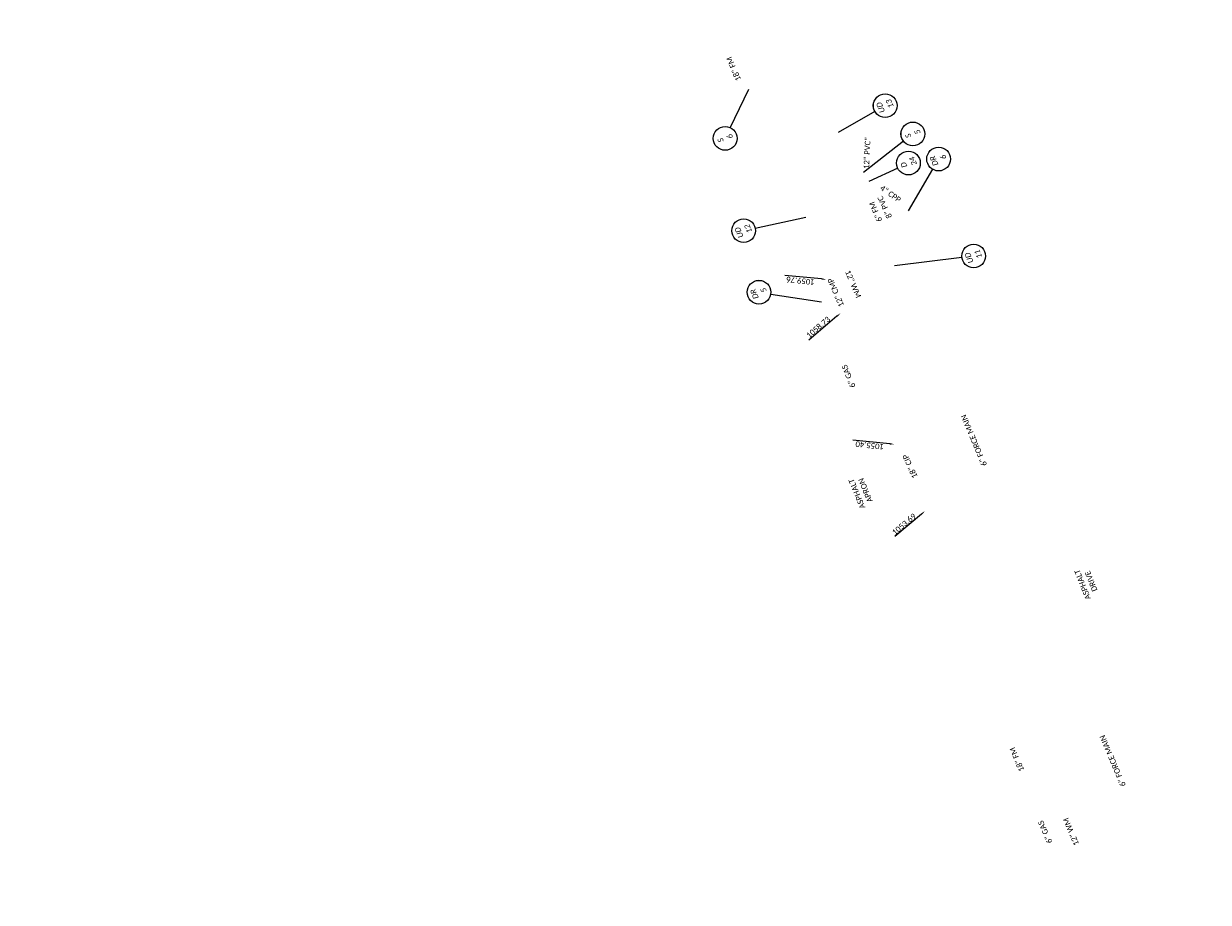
# Model space of a CAD drawing. Header units: feet. Extents: x -5 to 2247819, y -3 to 598692.
# Tile 15 of 84: x 2245552 to 2246151, y 595387 to 595831. Entities that reach past the tile are written whole.
import ezdxf
from ezdxf import colors
from ezdxf.entities.mleader import LeaderData, LeaderLine
from ezdxf.enums import TextEntityAlignment as Align
from ezdxf.math import Vec2, Vec3

# ---------------------------------------------------------------- set-up
doc = ezdxf.new("R2010")
doc.units = ezdxf.units.FT
doc.header["$MEASUREMENT"] = 0
for name, color, linetype in [('DR_X_Text', 7, 'Continuous'), ('PV_X_Text', 7, 'Continuous'), ('TX_P_20', 7, 'Continuous'), ('UT_X_Gas_Text', 7, 'Continuous'), ('UT_X_Sanitary_Text', 7, 'Continuous'), ('UT_X_Water_Text', 7, 'Continuous')]:
    doc.layers.add(name, color=color, linetype=linetype)
doc.styles.add('P_Slanted_Normal', font='calibrii.ttf', dxfattribs={"height": 0.14})
doc.styles.add('Slanted-Normal', font='font31.shx', dxfattribs={"height": 0.14})
doc.styles.add('X_Straight_Normal', font='calibril.ttf', dxfattribs={"height": 0.14})

# ---------------------------------------------------------------- blocks, each defined once
blk = doc.blocks.new('*U1075')
blk.add_wipeout([(-0.298, 0.023), (-0.295, 0.045), (-0.291, 0.07), (-0.285, 0.091), (-0.277, 0.112), (-0.268, 0.133), (-0.257, 0.153), (-0.245, 0.172), (-0.234, 0.186), (-0.221, 0.202), (-0.206, 0.217), (-0.188, 0.233), (-0.172, 0.245), (-0.158, 0.254), (-0.142, 0.263), (-0.124, 0.272), (-0.105, 0.28), (-0.084, 0.287), (-0.058, 0.293), (-0.036, 0.297), (-0.012, 0.299), (0, 0.299), (0.022, 0.298), (0.043, 0.296), (0.069, 0.291), (0.09, 0.285), (0.111, 0.278), (0.135, 0.266), (0.153, 0.256), (0.17, 0.246), (0.187, 0.233), (0.203, 0.219), (0.217, 0.205), (0.23, 0.191), (0.24, 0.178), (0.253, 0.159), (0.264, 0.141), (0.273, 0.122), (0.281, 0.103), (0.286, 0.086), (0.291, 0.068), (0.294, 0.053), (0.297, 0.037), (0.298, 0.018), (0.299, 0), (0.298, -0.02), (0.296, -0.04), (0.293, -0.059), (0.289, -0.076), (0.284, -0.093), (0.278, -0.109), (0.272, -0.123), (0.263, -0.141), (0.254, -0.157), (0.245, -0.171), (0.232, -0.188), (0.22, -0.202), (0.211, -0.211), (0.198, -0.224), (0.188, -0.232), (0.172, -0.244), (0.151, -0.258), (0.129, -0.27), (0.112, -0.277), (0.094, -0.284), (0.07, -0.291), (0.057, -0.293), (0.038, -0.296), (0.025, -0.298), (0.011, -0.299), (0, -0.299), (-0.006, -0.299), (-0.018, -0.298), (-0.028, -0.298), (-0.04, -0.296), (-0.052, -0.294), (-0.064, -0.292), (-0.077, -0.289), (-0.092, -0.284), (-0.115, -0.276), (-0.135, -0.267), (-0.15, -0.258), (-0.168, -0.247), (-0.182, -0.237), (-0.199, -0.223), (-0.218, -0.204), (-0.232, -0.189), (-0.246, -0.17), (-0.255, -0.155), (-0.266, -0.137), (-0.275, -0.118), (-0.283, -0.097), (-0.29, -0.074), (-0.294, -0.054), (-0.297, -0.033), (-0.299, -0.015), (-0.299, 0)])
at = {"flags": 128}
blk.add_lwpolyline([(-0.154, -0.258), (-0.822, -1.376)], dxfattribs=at)
blk.add_circle((0, 0), 0.3)
at = {"style": 'Slanted-Normal', "flags": 8}
for tag, p in [('ITEMTYPE', (0, 0.125)), ('ITEMNUMBER', (0, -0.125))]:
    blk.add_attdef(tag, text='', height=0.14, dxfattribs=at).set_placement(p, align=Align.MIDDLE_CENTER)
blk = doc.blocks.new('*U1074')
blk.add_wipeout([(-0.298, 0.023), (-0.295, 0.045), (-0.291, 0.07), (-0.285, 0.091), (-0.277, 0.112), (-0.268, 0.133), (-0.257, 0.153), (-0.245, 0.172), (-0.234, 0.186), (-0.221, 0.202), (-0.206, 0.217), (-0.188, 0.233), (-0.172, 0.245), (-0.158, 0.254), (-0.142, 0.263), (-0.124, 0.272), (-0.105, 0.28), (-0.084, 0.287), (-0.058, 0.293), (-0.036, 0.297), (-0.012, 0.299), (0, 0.299), (0.022, 0.298), (0.043, 0.296), (0.069, 0.291), (0.09, 0.285), (0.111, 0.278), (0.135, 0.266), (0.153, 0.256), (0.17, 0.246), (0.187, 0.233), (0.203, 0.219), (0.217, 0.205), (0.23, 0.191), (0.24, 0.178), (0.253, 0.159), (0.264, 0.141), (0.273, 0.122), (0.281, 0.103), (0.286, 0.086), (0.291, 0.068), (0.294, 0.053), (0.297, 0.037), (0.298, 0.018), (0.299, 0), (0.298, -0.02), (0.296, -0.04), (0.293, -0.059), (0.289, -0.076), (0.284, -0.093), (0.278, -0.109), (0.272, -0.123), (0.263, -0.141), (0.254, -0.157), (0.245, -0.171), (0.232, -0.188), (0.22, -0.202), (0.211, -0.211), (0.198, -0.224), (0.188, -0.232), (0.172, -0.244), (0.151, -0.258), (0.129, -0.27), (0.112, -0.277), (0.094, -0.284), (0.07, -0.291), (0.057, -0.293), (0.038, -0.296), (0.025, -0.298), (0.011, -0.299), (0, -0.299), (-0.006, -0.299), (-0.018, -0.298), (-0.028, -0.298), (-0.04, -0.296), (-0.052, -0.294), (-0.064, -0.292), (-0.077, -0.289), (-0.092, -0.284), (-0.115, -0.276), (-0.135, -0.267), (-0.15, -0.258), (-0.168, -0.247), (-0.182, -0.237), (-0.199, -0.223), (-0.218, -0.204), (-0.232, -0.189), (-0.246, -0.17), (-0.255, -0.155), (-0.266, -0.137), (-0.275, -0.118), (-0.283, -0.097), (-0.29, -0.074), (-0.294, -0.054), (-0.297, -0.033), (-0.299, -0.015), (-0.299, 0)])
at = {"flags": 128}
blk.add_lwpolyline([(-0.183, 0.238), (-0.927, 1.206)], dxfattribs=at)
blk.add_circle((0, 0), 0.3)
at = {"style": 'Slanted-Normal', "flags": 8}
for tag, p in [('ITEMTYPE', (0, 0.125)), ('ITEMNUMBER', (0, -0.125))]:
    blk.add_attdef(tag, text='', height=0.14, dxfattribs=at).set_placement(p, align=Align.MIDDLE_CENTER)
blk = doc.blocks.new('*U1088')
blk.add_wipeout([(-0.298, 0.023), (-0.295, 0.045), (-0.291, 0.07), (-0.285, 0.091), (-0.277, 0.112), (-0.268, 0.133), (-0.257, 0.153), (-0.245, 0.172), (-0.234, 0.186), (-0.221, 0.202), (-0.206, 0.217), (-0.188, 0.233), (-0.172, 0.245), (-0.158, 0.254), (-0.142, 0.263), (-0.124, 0.272), (-0.105, 0.28), (-0.084, 0.287), (-0.058, 0.293), (-0.036, 0.297), (-0.012, 0.299), (0, 0.299), (0.022, 0.298), (0.043, 0.296), (0.069, 0.291), (0.09, 0.285), (0.111, 0.278), (0.135, 0.266), (0.153, 0.256), (0.17, 0.246), (0.187, 0.233), (0.203, 0.219), (0.217, 0.205), (0.23, 0.191), (0.24, 0.178), (0.253, 0.159), (0.264, 0.141), (0.273, 0.122), (0.281, 0.103), (0.286, 0.086), (0.291, 0.068), (0.294, 0.053), (0.297, 0.037), (0.298, 0.018), (0.299, 0), (0.298, -0.02), (0.296, -0.04), (0.293, -0.059), (0.289, -0.076), (0.284, -0.093), (0.278, -0.109), (0.272, -0.123), (0.263, -0.141), (0.254, -0.157), (0.245, -0.171), (0.232, -0.188), (0.22, -0.202), (0.211, -0.211), (0.198, -0.224), (0.188, -0.232), (0.172, -0.244), (0.151, -0.258), (0.129, -0.27), (0.112, -0.277), (0.094, -0.284), (0.07, -0.291), (0.057, -0.293), (0.038, -0.296), (0.025, -0.298), (0.011, -0.299), (0, -0.299), (-0.006, -0.299), (-0.018, -0.298), (-0.028, -0.298), (-0.04, -0.296), (-0.052, -0.294), (-0.064, -0.292), (-0.077, -0.289), (-0.092, -0.284), (-0.115, -0.276), (-0.135, -0.267), (-0.15, -0.258), (-0.168, -0.247), (-0.182, -0.237), (-0.199, -0.223), (-0.218, -0.204), (-0.232, -0.189), (-0.246, -0.17), (-0.255, -0.155), (-0.266, -0.137), (-0.275, -0.118), (-0.283, -0.097), (-0.29, -0.074), (-0.294, -0.054), (-0.297, -0.033), (-0.299, -0.015), (-0.299, 0)])
at = {"flags": 128}
blk.add_lwpolyline([(-0.082, 0.288), (-0.434, 1.521)], dxfattribs=at)
blk.add_circle((0, 0), 0.3)
at = {"style": 'Slanted-Normal', "flags": 8}
for tag, p in [('ITEMTYPE', (0, 0.125)), ('ITEMNUMBER', (0, -0.125))]:
    blk.add_attdef(tag, text='', height=0.14, dxfattribs=at).set_placement(p, align=Align.MIDDLE_CENTER)
blk = doc.blocks.new('*U1090')
blk.add_wipeout([(-0.298, 0.023), (-0.295, 0.045), (-0.291, 0.07), (-0.285, 0.091), (-0.277, 0.112), (-0.268, 0.133), (-0.257, 0.153), (-0.245, 0.172), (-0.234, 0.186), (-0.221, 0.202), (-0.206, 0.217), (-0.188, 0.233), (-0.172, 0.245), (-0.158, 0.254), (-0.142, 0.263), (-0.124, 0.272), (-0.105, 0.28), (-0.084, 0.287), (-0.058, 0.293), (-0.036, 0.297), (-0.012, 0.299), (0, 0.299), (0.022, 0.298), (0.043, 0.296), (0.069, 0.291), (0.09, 0.285), (0.111, 0.278), (0.135, 0.266), (0.153, 0.256), (0.17, 0.246), (0.187, 0.233), (0.203, 0.219), (0.217, 0.205), (0.23, 0.191), (0.24, 0.178), (0.253, 0.159), (0.264, 0.141), (0.273, 0.122), (0.281, 0.103), (0.286, 0.086), (0.291, 0.068), (0.294, 0.053), (0.297, 0.037), (0.298, 0.018), (0.299, 0), (0.298, -0.02), (0.296, -0.04), (0.293, -0.059), (0.289, -0.076), (0.284, -0.093), (0.278, -0.109), (0.272, -0.123), (0.263, -0.141), (0.254, -0.157), (0.245, -0.171), (0.232, -0.188), (0.22, -0.202), (0.211, -0.211), (0.198, -0.224), (0.188, -0.232), (0.172, -0.244), (0.151, -0.258), (0.129, -0.27), (0.112, -0.277), (0.094, -0.284), (0.07, -0.291), (0.057, -0.293), (0.038, -0.296), (0.025, -0.298), (0.011, -0.299), (0, -0.299), (-0.006, -0.299), (-0.018, -0.298), (-0.028, -0.298), (-0.04, -0.296), (-0.052, -0.294), (-0.064, -0.292), (-0.077, -0.289), (-0.092, -0.284), (-0.115, -0.276), (-0.135, -0.267), (-0.15, -0.258), (-0.168, -0.247), (-0.182, -0.237), (-0.199, -0.223), (-0.218, -0.204), (-0.232, -0.189), (-0.246, -0.17), (-0.255, -0.155), (-0.266, -0.137), (-0.275, -0.118), (-0.283, -0.097), (-0.29, -0.074), (-0.294, -0.054), (-0.297, -0.033), (-0.299, -0.015), (-0.299, 0)])
at = {"flags": 128}
blk.add_lwpolyline([(0.202, -0.222), (0.931, -1.021)], dxfattribs=at)
blk.add_circle((0, 0), 0.3)
at = {"style": 'Slanted-Normal', "flags": 8}
for tag, p in [('ITEMTYPE', (0, 0.125)), ('ITEMNUMBER', (0, -0.125))]:
    blk.add_attdef(tag, text='', height=0.14, dxfattribs=at).set_placement(p, align=Align.MIDDLE_CENTER)
blk = doc.blocks.new('*U1141')
blk.add_wipeout([(-0.298, 0.023), (-0.295, 0.045), (-0.291, 0.07), (-0.285, 0.091), (-0.277, 0.112), (-0.268, 0.133), (-0.257, 0.153), (-0.245, 0.172), (-0.234, 0.186), (-0.221, 0.202), (-0.206, 0.217), (-0.188, 0.233), (-0.172, 0.245), (-0.158, 0.254), (-0.142, 0.263), (-0.124, 0.272), (-0.105, 0.28), (-0.084, 0.287), (-0.058, 0.293), (-0.036, 0.297), (-0.012, 0.299), (0, 0.299), (0.022, 0.298), (0.043, 0.296), (0.069, 0.291), (0.09, 0.285), (0.111, 0.278), (0.135, 0.266), (0.153, 0.256), (0.17, 0.246), (0.187, 0.233), (0.203, 0.219), (0.217, 0.205), (0.23, 0.191), (0.24, 0.178), (0.253, 0.159), (0.264, 0.141), (0.273, 0.122), (0.281, 0.103), (0.286, 0.086), (0.291, 0.068), (0.294, 0.053), (0.297, 0.037), (0.298, 0.018), (0.299, 0), (0.298, -0.02), (0.296, -0.04), (0.293, -0.059), (0.289, -0.076), (0.284, -0.093), (0.278, -0.109), (0.272, -0.123), (0.263, -0.141), (0.254, -0.157), (0.245, -0.171), (0.232, -0.188), (0.22, -0.202), (0.211, -0.211), (0.198, -0.224), (0.188, -0.232), (0.172, -0.244), (0.151, -0.258), (0.129, -0.27), (0.112, -0.277), (0.094, -0.284), (0.07, -0.291), (0.057, -0.293), (0.038, -0.296), (0.025, -0.298), (0.011, -0.299), (0, -0.299), (-0.006, -0.299), (-0.018, -0.298), (-0.028, -0.298), (-0.04, -0.296), (-0.052, -0.294), (-0.064, -0.292), (-0.077, -0.289), (-0.092, -0.284), (-0.115, -0.276), (-0.135, -0.267), (-0.15, -0.258), (-0.168, -0.247), (-0.182, -0.237), (-0.199, -0.223), (-0.218, -0.204), (-0.232, -0.189), (-0.246, -0.17), (-0.255, -0.155), (-0.266, -0.137), (-0.275, -0.118), (-0.283, -0.097), (-0.29, -0.074), (-0.294, -0.054), (-0.297, -0.033), (-0.299, -0.015), (-0.299, 0)])
at = {"flags": 128}
blk.add_lwpolyline([(-0.015, 0.3), (-0.057, 1.104)], dxfattribs=at)
blk.add_circle((0, 0), 0.3)
at = {"style": 'Slanted-Normal', "flags": 8}
for tag, p in [('ITEMTYPE', (0, 0.125)), ('ITEMNUMBER', (0, -0.125))]:
    blk.add_attdef(tag, text='', height=0.14, dxfattribs=at).set_placement(p, align=Align.MIDDLE_CENTER)
blk = doc.blocks.new('*U1197')
blk.add_wipeout([(-0.298, 0.023), (-0.295, 0.045), (-0.291, 0.07), (-0.285, 0.091), (-0.277, 0.112), (-0.268, 0.133), (-0.257, 0.153), (-0.245, 0.172), (-0.234, 0.186), (-0.221, 0.202), (-0.206, 0.217), (-0.188, 0.233), (-0.172, 0.245), (-0.158, 0.254), (-0.142, 0.263), (-0.124, 0.272), (-0.105, 0.28), (-0.084, 0.287), (-0.058, 0.293), (-0.036, 0.297), (-0.012, 0.299), (0, 0.299), (0.022, 0.298), (0.043, 0.296), (0.069, 0.291), (0.09, 0.285), (0.111, 0.278), (0.135, 0.266), (0.153, 0.256), (0.17, 0.246), (0.187, 0.233), (0.203, 0.219), (0.217, 0.205), (0.23, 0.191), (0.24, 0.178), (0.253, 0.159), (0.264, 0.141), (0.273, 0.122), (0.281, 0.103), (0.286, 0.086), (0.291, 0.068), (0.294, 0.053), (0.297, 0.037), (0.298, 0.018), (0.299, 0), (0.298, -0.02), (0.296, -0.04), (0.293, -0.059), (0.289, -0.076), (0.284, -0.093), (0.278, -0.109), (0.272, -0.123), (0.263, -0.141), (0.254, -0.157), (0.245, -0.171), (0.232, -0.188), (0.22, -0.202), (0.211, -0.211), (0.198, -0.224), (0.188, -0.232), (0.172, -0.244), (0.151, -0.258), (0.129, -0.27), (0.112, -0.277), (0.094, -0.284), (0.07, -0.291), (0.057, -0.293), (0.038, -0.296), (0.025, -0.298), (0.011, -0.299), (0, -0.299), (-0.006, -0.299), (-0.018, -0.298), (-0.028, -0.298), (-0.04, -0.296), (-0.052, -0.294), (-0.064, -0.292), (-0.077, -0.289), (-0.092, -0.284), (-0.115, -0.276), (-0.135, -0.267), (-0.15, -0.258), (-0.168, -0.247), (-0.182, -0.237), (-0.199, -0.223), (-0.218, -0.204), (-0.232, -0.189), (-0.246, -0.17), (-0.255, -0.155), (-0.266, -0.137), (-0.275, -0.118), (-0.283, -0.097), (-0.29, -0.074), (-0.294, -0.054), (-0.297, -0.033), (-0.299, -0.015), (-0.299, 0)])
at = {"flags": 128}
blk.add_lwpolyline([(-0.051, -0.296), (-0.272, -1.589)], dxfattribs=at)
blk.add_circle((0, 0), 0.3)
at = {"style": 'Slanted-Normal', "flags": 8}
for tag, p in [('ITEMTYPE', (0, 0.125)), ('ITEMNUMBER', (0, -0.125))]:
    blk.add_attdef(tag, text='', height=0.14, dxfattribs=at).set_placement(p, align=Align.MIDDLE_CENTER)
blk = doc.blocks.new('*U1196')
blk.add_wipeout([(-0.298, 0.023), (-0.295, 0.045), (-0.291, 0.07), (-0.285, 0.091), (-0.277, 0.112), (-0.268, 0.133), (-0.257, 0.153), (-0.245, 0.172), (-0.234, 0.186), (-0.221, 0.202), (-0.206, 0.217), (-0.188, 0.233), (-0.172, 0.245), (-0.158, 0.254), (-0.142, 0.263), (-0.124, 0.272), (-0.105, 0.28), (-0.084, 0.287), (-0.058, 0.293), (-0.036, 0.297), (-0.012, 0.299), (0, 0.299), (0.022, 0.298), (0.043, 0.296), (0.069, 0.291), (0.09, 0.285), (0.111, 0.278), (0.135, 0.266), (0.153, 0.256), (0.17, 0.246), (0.187, 0.233), (0.203, 0.219), (0.217, 0.205), (0.23, 0.191), (0.24, 0.178), (0.253, 0.159), (0.264, 0.141), (0.273, 0.122), (0.281, 0.103), (0.286, 0.086), (0.291, 0.068), (0.294, 0.053), (0.297, 0.037), (0.298, 0.018), (0.299, 0), (0.298, -0.02), (0.296, -0.04), (0.293, -0.059), (0.289, -0.076), (0.284, -0.093), (0.278, -0.109), (0.272, -0.123), (0.263, -0.141), (0.254, -0.157), (0.245, -0.171), (0.232, -0.188), (0.22, -0.202), (0.211, -0.211), (0.198, -0.224), (0.188, -0.232), (0.172, -0.244), (0.151, -0.258), (0.129, -0.27), (0.112, -0.277), (0.094, -0.284), (0.07, -0.291), (0.057, -0.293), (0.038, -0.296), (0.025, -0.298), (0.011, -0.299), (0, -0.299), (-0.006, -0.299), (-0.018, -0.298), (-0.028, -0.298), (-0.04, -0.296), (-0.052, -0.294), (-0.064, -0.292), (-0.077, -0.289), (-0.092, -0.284), (-0.115, -0.276), (-0.135, -0.267), (-0.15, -0.258), (-0.168, -0.247), (-0.182, -0.237), (-0.199, -0.223), (-0.218, -0.204), (-0.232, -0.189), (-0.246, -0.17), (-0.255, -0.155), (-0.266, -0.137), (-0.275, -0.118), (-0.283, -0.097), (-0.29, -0.074), (-0.294, -0.054), (-0.297, -0.033), (-0.299, -0.015), (-0.299, 0)])
at = {"flags": 128}
blk.add_lwpolyline([(0.077, 0.29), (0.518, 1.948)], dxfattribs=at)
blk.add_circle((0, 0), 0.3)
at = {"style": 'Slanted-Normal', "flags": 8}
for tag, p in [('ITEMTYPE', (0, 0.125)), ('ITEMNUMBER', (0, -0.125))]:
    blk.add_attdef(tag, text='', height=0.14, dxfattribs=at).set_placement(p, align=Align.MIDDLE_CENTER)
blk = doc.blocks.new('*U1199')
blk.add_wipeout([(-0.298, 0.023), (-0.295, 0.045), (-0.291, 0.07), (-0.285, 0.091), (-0.277, 0.112), (-0.268, 0.133), (-0.257, 0.153), (-0.245, 0.172), (-0.234, 0.186), (-0.221, 0.202), (-0.206, 0.217), (-0.188, 0.233), (-0.172, 0.245), (-0.158, 0.254), (-0.142, 0.263), (-0.124, 0.272), (-0.105, 0.28), (-0.084, 0.287), (-0.058, 0.293), (-0.036, 0.297), (-0.012, 0.299), (0, 0.299), (0.022, 0.298), (0.043, 0.296), (0.069, 0.291), (0.09, 0.285), (0.111, 0.278), (0.135, 0.266), (0.153, 0.256), (0.17, 0.246), (0.187, 0.233), (0.203, 0.219), (0.217, 0.205), (0.23, 0.191), (0.24, 0.178), (0.253, 0.159), (0.264, 0.141), (0.273, 0.122), (0.281, 0.103), (0.286, 0.086), (0.291, 0.068), (0.294, 0.053), (0.297, 0.037), (0.298, 0.018), (0.299, 0), (0.298, -0.02), (0.296, -0.04), (0.293, -0.059), (0.289, -0.076), (0.284, -0.093), (0.278, -0.109), (0.272, -0.123), (0.263, -0.141), (0.254, -0.157), (0.245, -0.171), (0.232, -0.188), (0.22, -0.202), (0.211, -0.211), (0.198, -0.224), (0.188, -0.232), (0.172, -0.244), (0.151, -0.258), (0.129, -0.27), (0.112, -0.277), (0.094, -0.284), (0.07, -0.291), (0.057, -0.293), (0.038, -0.296), (0.025, -0.298), (0.011, -0.299), (0, -0.299), (-0.006, -0.299), (-0.018, -0.298), (-0.028, -0.298), (-0.04, -0.296), (-0.052, -0.294), (-0.064, -0.292), (-0.077, -0.289), (-0.092, -0.284), (-0.115, -0.276), (-0.135, -0.267), (-0.15, -0.258), (-0.168, -0.247), (-0.182, -0.237), (-0.199, -0.223), (-0.218, -0.204), (-0.232, -0.189), (-0.246, -0.17), (-0.255, -0.155), (-0.266, -0.137), (-0.275, -0.118), (-0.283, -0.097), (-0.29, -0.074), (-0.294, -0.054), (-0.297, -0.033), (-0.299, -0.015), (-0.299, 0)])
at = {"flags": 128}
blk.add_lwpolyline([(-0.041, 0.297), (-0.186, 1.361)], dxfattribs=at)
blk.add_circle((0, 0), 0.3)
at = {"style": 'Slanted-Normal', "flags": 8}
for tag, p in [('ITEMTYPE', (0, 0.125)), ('ITEMNUMBER', (0, -0.125))]:
    blk.add_attdef(tag, text='', height=0.14, dxfattribs=at).set_placement(p, align=Align.MIDDLE_CENTER)

msp = doc.modelspace()

# ---------------------------------------------------------------- block references
at = {"layer": 'TX_P_20'}
ref = msp.add_blockref('*U1090', (2245906.76, 595772.909), dxfattribs=dict(at, xscale=20, yscale=20, zscale=20, rotation=112))
ref.add_attrib('ITEMTYPE', 'S', dxfattribs={"layer": '0', "height": 2.8, "rotation": 112, "style": 'P_Slanted_Normal'}).set_placement((2245904.442, 595771.973), align=Align.MIDDLE_CENTER)
ref.add_attrib('ITEMNUMBER', '6', dxfattribs={"layer": '0', "height": 2.8, "rotation": 112, "style": 'P_Slanted_Normal'}).set_placement((2245909.078, 595773.846), align=Align.MIDDLE_CENTER)
ref = msp.add_blockref('*U1197', (2245916.111, 595726.254), dxfattribs=dict(at, xscale=20, yscale=20, zscale=20, rotation=112))
ref.add_attrib('ITEMTYPE', 'UD', dxfattribs={"layer": '0', "height": 2.8, "rotation": 112, "style": 'P_Slanted_Normal'}).set_placement((2245913.793, 595725.317), align=Align.MIDDLE_CENTER)
ref.add_attrib('ITEMNUMBER', '12', dxfattribs={"layer": '0', "height": 2.8, "rotation": 112, "style": 'P_Slanted_Normal'}).set_placement((2245918.429, 595727.19), align=Align.MIDDLE_CENTER)
ref = msp.add_blockref('*U1196', (2246032.401, 595713.451), dxfattribs=dict(at, xscale=20, yscale=20, zscale=20, rotation=112))
ref.add_attrib('ITEMTYPE', 'UD', dxfattribs={"layer": '0', "height": 2.8, "rotation": 112, "style": 'P_Slanted_Normal'}).set_placement((2246030.083, 595712.514), align=Align.MIDDLE_CENTER)
ref.add_attrib('ITEMNUMBER', '11', dxfattribs={"layer": '0', "height": 2.8, "rotation": 112, "style": 'P_Slanted_Normal'}).set_placement((2246034.719, 595714.387), align=Align.MIDDLE_CENTER)

# ---------------------------------------------------------------- texts
at = {"layer": 'DR_X_Text', "style": 'X_Straight_Normal'}
for s, rotation, p in [('4" CPP', 324.216621, (2245984.756, 595747.209)), ('8" PVC', 114.867936, (2245991.202, 595733.294)), ('1059.76', 173.823819, (2245952.114, 595701.497)), ('12" CMP', 112.898385, (2245967.024, 595688.414)), ('1058.73', 40.099211, (2245949.201, 595671.753)), ('1055.40', 173.823819, (2245987.123, 595618.297)), ('18" CIP', 114.465648, (2246004.194, 595601.9)), ('1053.69', 40.099211, (2245992.571, 595572.212))]:
    msp.add_text(s, height=2.8, rotation=rotation, dxfattribs=at).set_placement(p)
at = {"layer": 'DR_X_Text', "insert": (2245977.498, 595773.507), "char_height": 2.8, "attachment_point": 3, "rotation": 87.098745, "style": 'X_Straight_Normal'}
msp.add_mtext('12" PVC"', dxfattribs=at)
at = {"layer": 'PV_X_Text', "char_height": 2.8, "attachment_point": 2, "style": 'X_Straight_Normal'}
for s, insert, rotation in [('ASPHALT\\PAPRON', (2245972.068, 595592.756), 112.347479), ('ASPHALT\\PDRIVE', (2246086.132, 595546.87), 111.459107)]:
    msp.add_mtext_dynamic_manual_height_columns(s, width=15.72948, gutter_width=14, heights=[0], dxfattribs=dict(at, insert=insert, rotation=rotation))
at = {"layer": 'UT_X_Gas_Text', "style": 'X_Straight_Normal'}
for rotation, p in [(112.44298, (2245972.789, 595647.559)), (113.802184, (2246072.253, 595417.3))]:
    msp.add_text('6" GAS', height=2.8, rotation=rotation, dxfattribs=at).set_placement(p)
at = {"layer": 'UT_X_Sanitary_Text', "style": 'X_Straight_Normal'}
for s, p in [('18" FM', (2245914.889, 595802.642)), ('6" FM', (2245986.227, 595731.423)), ('6" FORCE MAIN', (2246039.227, 595608.003)), ('6" FORCE MAIN', (2246109.39, 595446.027)), ('18" FM', (2246058.108, 595453.637))]:
    msp.add_text(s, height=2.8, rotation=112.898385, dxfattribs=at).set_placement(p)
at = {"layer": 'UT_X_Water_Text', "style": 'X_Straight_Normal'}
for rotation, p in [(292.898385, (2245967.306, 595705.542)), (112.898385, (2246085.803, 595416.242))]:
    msp.add_text('12" WM', height=2.8, rotation=rotation, dxfattribs=at).set_placement(p)

# ---------------------------------------------------------------- leaders
at = {"layer": 'DR_X_Text'}
ml = msp.add_multileader_mtext('Standard', dxfattribs=at)
ml.set_content('', color=256, style='X_Straight_Normal')
ml.set_leader_properties()
ml.build(insert=Vec2(0, 0))
ml.multileader.update_dxf_attribs({"has_dogleg": 0, "dogleg_length": 0.15, "arrow_head_size": 2.4, "scale": 20})
ctx = ml.context
ctx.base_point, ctx.scale, ctx.char_height, ctx.arrow_head_size, ctx.landing_gap_size, ctx.plane_origin = Vec3(2245933.247, 595703.642), 20, 2.8, 2.4, 1.8, Vec3(2245957.883, 595701.618)
ctx.text_align_type = 2
notes = []
notes.append((ctx, [(0, (1, 1, 0), (2245939.847, 595703.642), (-1, 0), 3, [(0, [(2245957.883, 595701.618)], 0, [])])]))
ctx.mtext.insert, ctx.mtext.alignment, ctx.mtext.flow_direction = Vec3(2245935.047, 595705.042), 3, 5
ml = msp.add_multileader_mtext('Standard', dxfattribs=at)
ml.set_content('', color=256, style='X_Straight_Normal')
ml.set_leader_properties()
ml.build(insert=Vec2(0, 0))
ml.multileader.update_dxf_attribs({"has_dogleg": 0, "dogleg_length": 0.15, "arrow_head_size": 2.4, "scale": 20})
ctx = ml.context
ctx.base_point, ctx.scale, ctx.char_height, ctx.arrow_head_size, ctx.landing_gap_size, ctx.plane_origin, ctx.plane_x_axis, ctx.plane_y_axis = Vec3(2245946.461, 595668.388), 20, 2.8, 2.4, 1.8, Vec3(2245965.135, 595684.584), Vec3(0.6992611, 0.7148663), Vec3(-0.7148663, 0.6992611)
ctx.text_align_type = 2
notes.append((ctx, [(0, (1, 1, 0), (2245951.076, 595673.106), (-0.6992611, -0.7148663), 3, [(0, [(2245965.135, 595684.584)], 0, [])])]))
ctx.mtext.insert, ctx.mtext.text_direction, ctx.mtext.rotation, ctx.mtext.alignment, ctx.mtext.flow_direction = Vec3(2245946.719, 595670.654), Vec3(0.6992611, 0.7148663), 0.7964329, 3, 5
ml = msp.add_multileader_mtext('Standard', dxfattribs=at)
ml.set_content('', color=256, style='X_Straight_Normal')
ml.set_leader_properties()
ml.build(insert=Vec2(0, 0))
ml.multileader.update_dxf_attribs({"has_dogleg": 0, "dogleg_length": 0.15, "arrow_head_size": 2.4, "scale": 20})
ctx = ml.context
ctx.base_point, ctx.scale, ctx.char_height, ctx.arrow_head_size, ctx.landing_gap_size, ctx.plane_origin = Vec3(2245967.754, 595620.328), 20, 2.8, 2.4, 1.8, Vec3(2245992.39, 595618.304)
ctx.text_align_type = 2
notes.append((ctx, [(0, (1, 1, 0), (2245974.354, 595620.328), (-1, 0), 3, [(0, [(2245992.39, 595618.304)], 0, [])])]))
ctx.mtext.insert, ctx.mtext.alignment, ctx.mtext.flow_direction = Vec3(2245969.554, 595621.728), 3, 5
ml = msp.add_multileader_mtext('Standard', dxfattribs=at)
ml.set_content('', color=256, style='X_Straight_Normal')
ml.set_leader_properties()
ml.build(insert=Vec2(0, 0))
ml.multileader.update_dxf_attribs({"has_dogleg": 0, "dogleg_length": 0.15, "arrow_head_size": 2.4, "scale": 20})
ctx = ml.context
ctx.base_point, ctx.scale, ctx.char_height, ctx.arrow_head_size, ctx.landing_gap_size, ctx.plane_origin, ctx.plane_x_axis, ctx.plane_y_axis = Vec3(2245989.989, 595569.062), 20, 2.8, 2.4, 1.8, Vec3(2246007.831, 595584.559), Vec3(0.6992611, 0.7148663), Vec3(-0.7148663, 0.6992611)
ctx.text_align_type = 2
notes.append((ctx, [(0, (1, 1, 0), (2245994.604, 595573.781), (-0.6992611, -0.7148663), 3, [(0, [(2246007.831, 595584.559)], 0, [])])]))
ctx.mtext.insert, ctx.mtext.text_direction, ctx.mtext.rotation, ctx.mtext.alignment, ctx.mtext.flow_direction = Vec3(2245990.247, 595571.328), Vec3(0.6992611, 0.7148663), 0.7964329, 3, 5
for ctx, leaders in notes:
    for number, flags, end, landing, length, lines in leaders:
        leader = LeaderData()
        leader.index, (leader.has_last_leader_line, leader.has_dogleg_vector, leader.attachment_direction) = number, flags
        leader.last_leader_point, leader.dogleg_vector, leader.dogleg_length = Vec3(end), Vec3(landing), length
        for number, points, colour, breaks in lines:
            line = LeaderLine()
            line.index, line.vertices, line.color, line.breaks = number, Vec3.list(points), colors.encode_raw_color(colour), breaks
            leader.lines.append(line)
        ctx.leaders.append(leader)

# ---------------------------------------------------------------- next in the draw order: block references
at = {"layer": 'TX_P_20'}
ref = msp.add_blockref('*U1074', (2246014.681, 595762.468), dxfattribs=dict(at, xscale=20, yscale=20, zscale=20, rotation=112))
ref.add_attrib('ITEMTYPE', 'DR', dxfattribs={"layer": '0', "height": 2.8, "rotation": 112, "style": 'P_Slanted_Normal'}).set_placement((2246012.363, 595761.531), align=Align.MIDDLE_CENTER)
ref.add_attrib('ITEMNUMBER', '6', dxfattribs={"layer": '0', "height": 2.8, "rotation": 112, "style": 'P_Slanted_Normal'}).set_placement((2246016.999, 595763.404), align=Align.MIDDLE_CENTER)
ref = msp.add_blockref('*U1075', (2245923.855, 595695.166), dxfattribs=dict(at, xscale=20, yscale=20, zscale=20, rotation=112))
ref.add_attrib('ITEMTYPE', 'DR', dxfattribs={"layer": '0', "height": 2.8, "rotation": 112, "style": 'P_Slanted_Normal'}).set_placement((2245921.537, 595694.23), align=Align.MIDDLE_CENTER)
ref.add_attrib('ITEMNUMBER', '5', dxfattribs={"layer": '0', "height": 2.8, "rotation": 112, "style": 'P_Slanted_Normal'}).set_placement((2245926.173, 595696.103), align=Align.MIDDLE_CENTER)

# ---------------------------------------------------------------- next in the draw order: block references
ref = msp.add_blockref('*U1088', (2246001.65, 595775.142), dxfattribs=dict(at, xscale=20, yscale=20, zscale=20, rotation=112))
ref.add_attrib('ITEMTYPE', 'S', dxfattribs={"layer": '0', "height": 2.8, "rotation": 112, "style": 'P_Slanted_Normal'}).set_placement((2245999.333, 595774.205), align=Align.MIDDLE_CENTER)
ref.add_attrib('ITEMNUMBER', '5', dxfattribs={"layer": '0', "height": 2.8, "rotation": 112, "style": 'P_Slanted_Normal'}).set_placement((2246003.968, 595776.078), align=Align.MIDDLE_CENTER)

# ---------------------------------------------------------------- next in the draw order: block references
ref = msp.add_blockref('*U1199', (2245987.666, 595789.443), dxfattribs=dict(at, xscale=20, yscale=20, zscale=20, rotation=112))
ref.add_attrib('ITEMTYPE', 'UD', dxfattribs={"layer": '0', "height": 2.8, "rotation": 112, "style": 'P_Slanted_Normal'}).set_placement((2245985.348, 595788.507), align=Align.MIDDLE_CENTER)
ref.add_attrib('ITEMNUMBER', '13', dxfattribs={"layer": '0', "height": 2.8, "rotation": 112, "style": 'P_Slanted_Normal'}).set_placement((2245989.984, 595790.38), align=Align.MIDDLE_CENTER)
ref = msp.add_blockref('*U1141', (2245999.426, 595760.437, 1057.087), dxfattribs=dict(at, xscale=20, yscale=20, zscale=20, rotation=112))
ref.add_attrib('ITEMTYPE', 'D', dxfattribs={"layer": '0', "height": 2.8, "rotation": 112, "style": 'P_Slanted_Normal'}).set_placement((2245997.108, 595759.501, 1057.087), align=Align.MIDDLE_CENTER)
ref.add_attrib('ITEMNUMBER', '24', dxfattribs={"layer": '0', "height": 2.8, "rotation": 112, "style": 'P_Slanted_Normal'}).set_placement((2246001.744, 595761.374, 1057.087), align=Align.MIDDLE_CENTER)

# ---------------------------------------------------------------- next in the draw order: leaders
at = {"layer": 'DR_X_Text'}
ml = msp.add_multileader_mtext('Standard', dxfattribs=at)
ml.set_content('15" STM', color=256, style='X_Straight_Normal')
ml.set_leader_properties()
ml.build(insert=Vec2(0, 0))
ml.multileader.update_dxf_attribs({"dogleg_length": 0.15, "arrow_head_size": 2.4, "scale": 20})
ctx = ml.context
ctx.base_point, ctx.scale, ctx.char_height, ctx.arrow_head_size, ctx.landing_gap_size, ctx.plane_origin, ctx.plane_x_axis, ctx.plane_y_axis = Vec3(2245773.814, 596212.374), 20, 2.8, 2.4, 1.8, Vec3(2245765.433, 596211.045), Vec3(0.9510565, -0.309017), Vec3(0.309017, 0.9510565)
notes = []
notes.append((ctx, [(0, (0, 0, 0), (0, 0), (1, 0), 1, [])]))
ctx.mtext.insert, ctx.mtext.text_direction, ctx.mtext.rotation, ctx.mtext.width, ctx.mtext.flow_direction = Vec3(2245775.964, 596213.167), Vec3(0.9510565, -0.309017), 5.969026, 19.71846, 5
for ctx, leaders in notes:
    for number, flags, end, landing, length, lines in leaders:
        leader = LeaderData()
        leader.index, (leader.has_last_leader_line, leader.has_dogleg_vector, leader.attachment_direction) = number, flags
        leader.last_leader_point, leader.dogleg_vector, leader.dogleg_length = Vec3(end), Vec3(landing), length
        for number, points, colour, breaks in lines:
            line = LeaderLine()
            line.index, line.vertices, line.color, line.breaks = number, Vec3.list(points), colors.encode_raw_color(colour), breaks
            leader.lines.append(line)
        ctx.leaders.append(leader)

doc.saveas('drawing.dxf')
